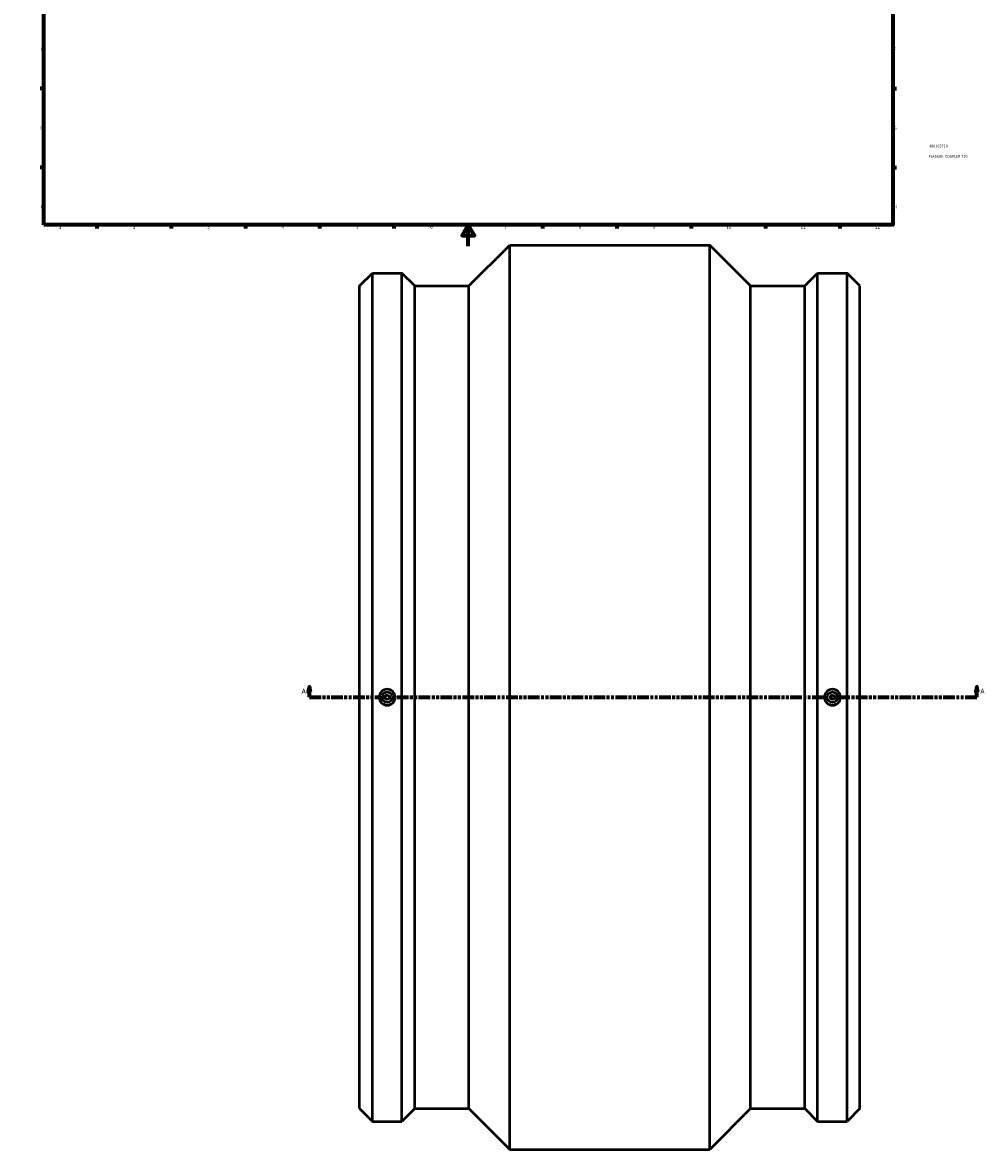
# Model space of a CAD drawing. Header units: millimetres. Extents: x -800 to 1897, y -2124 to 2546.
# Tile 3 of 5: x 0 to 908, y -852 to 211. Entities that reach past the tile are written whole.
import ezdxf

# ---------------------------------------------------------------- set-up
doc = ezdxf.new("R2010")
doc.units = ezdxf.units.MM
doc.linetypes.add('DOUBLE_DASH_CHAIN', pattern=[1.2403, 0.6614, -0.0827, 0.1654, -0.0827, 0.1654, -0.0827])
for name, color, linetype, lineweight in [('Border (ANSI)', 7, 'Continuous', 70), ('Section Line (ANSI)', 7, 'DOUBLE_DASH_CHAIN', 70), ('Title (ISO)', 7, 'Continuous', 50), ('Visible (ANSI)', 7, 'Continuous', 50)]:
    doc.layers.add(name, color=color, linetype=linetype, lineweight=lineweight)
doc.styles.add('Label Text (ANSI)', font='tahoma.ttf')
doc.styles.add('Note Text (ANSI)', font='tahoma.ttf')
doc.styles.add('Note Text (ISO)', font='tahoma.ttf')

# ---------------------------------------------------------------- blocks, each defined once
blk = doc.blocks.new('Borders Default Border')
at = {"layer": 'Border (ANSI)'}
for p, q in [((70.1, 574), (70.1, 577.4)), ((140.2, 574), (140.2, 577.4)), ((210.2, 574), (210.2, 577.4)), ((280.3, 574), (280.3, 577.4)), ((350.4, 574), (350.4, 577.4)), ((490.6, 574), (490.6, 577.4)), ((560.7, 574), (560.7, 577.4)), ((630.8, 574), (630.8, 577.4)), ((700.8, 574), (700.8, 577.4)), ((770.9, 574), (770.9, 577.4)), ((20, 519.7), (16.6, 519.7)), ((821, 519.7), (824.4, 519.7)), ((20, 445.5), (16.6, 445.5)), ((821, 445.5), (824.4, 445.5)), ((20, 371.2), (16.6, 371.2)), ((821, 371.2), (824.4, 371.2)), ((20, 222.7), (16.6, 222.7)), ((821, 222.7), (824.4, 222.7)), ((20, 148.5), (16.6, 148.5)), ((821, 148.5), (824.4, 148.5)), ((20, 74.3), (16.6, 74.3)), ((821, 74.3), (824.4, 74.3)), ((70.1, 20), (70.1, 16.6)), ((140.2, 20), (140.2, 16.6)), ((210.2, 20), (210.2, 16.6)), ((280.3, 20), (280.3, 16.6)), ((350.4, 20), (350.4, 16.6)), ((490.6, 20), (490.6, 16.6)), ((560.7, 20), (560.7, 16.6)), ((630.8, 20), (630.8, 16.6)), ((700.8, 20), (700.8, 16.6)), ((770.9, 20), (770.9, 16.6))]:
    blk.add_line(p, q, dxfattribs=at)
at = {"layer": 'Border (ANSI)', "flags": 128}
for points in [[(420.5, 594), (420.5, 574), (414.7, 584), (426.3, 584), (420.5, 574)], [(20, 20), (20, 574), (821, 574), (821, 20), (20, 20)], [(0, 297), (20, 297), (10, 302.8), (10, 291.2), (20, 297)], [(841, 297), (821, 297), (831, 302.8), (831, 291.2), (821, 297)], [(420.5, 0), (420.5, 20), (414.7, 10), (426.3, 10), (420.5, 20)]]:
    blk.add_lwpolyline(points, dxfattribs=at)
at = {"layer": 'Border (ANSI)', "color": 230, "true_color": 0xff0080, "char_height": 3.05, "attachment_point": 7, "style": 'Note Text (ANSI)'}
for s, insert in [('1', (34.4, 574.4)), ('2', (104.2, 574.4)), ('3', (174.3, 574.3)), ('4', (244.2, 574.4)), ('5', (314.5, 574.3)), ('6', (384.5, 574.3)), ('7', (454.6, 574.4)), ('8', (524.6, 574.3)), ('9', (594.7, 574.3)), ('10', (664, 574.3)), ('11', (734, 574.4)), ('12', (804.1, 574.4)), ('A', (16.8, 555.4)), ('A', (821.6, 555.4)), ('B', (17.1, 481.1)), ('B', (822, 481.1)), ('C', (17, 406.8)), ('C', (821.8, 406.8)), ('D', (17, 332.6)), ('D', (821.8, 332.6)), ('E', (17.2, 258.4)), ('E', (822.1, 258.4)), ('F', (17.3, 184.1)), ('F', (822.1, 184.1)), ('G', (16.8, 109.8)), ('G', (821.7, 109.8)), ('H', (17, 35.6)), ('H', (821.8, 35.6)), ('1', (34.4, 16.6)), ('2', (104.2, 16.6)), ('3', (174.3, 16.5)), ('4', (244.2, 16.6)), ('5', (314.5, 16.5)), ('6', (384.5, 16.5)), ('7', (454.6, 16.6)), ('8', (524.6, 16.5)), ('9', (594.7, 16.5)), ('10', (664, 16.5)), ('11', (734, 16.6)), ('12', (804.1, 16.6))]:
    blk.add_mtext(s, dxfattribs=dict(at, insert=insert))
blk = doc.blocks.new('Title Blocks ISO')
at = {"layer": 'Title (ISO)', "color": 232, "true_color": 0xca0064, "style": 'Note Text (ISO)'}
for tag, p in [('PART_NUMBER_001', (34.2, 73.1)), ('DESCRIPTION_001', (33.8, 63.4))]:
    blk.add_attdef(tag, p, '', height=2.5, dxfattribs=at)
blk = doc.blocks.new('2dTransSection0')
at = {"layer": 'Section Line (ANSI)', "linetype": 'Continuous'}
for p, q in [((270.6, -415.5), (269.6, -420.5)), ((269.6, -420.5), (271.6, -420.5)), ((270.6, -420.5), (270.6, -415.5)), ((271.6, -420.5), (270.6, -415.5)), ((270.6, -425.5), (270.6, -420.5)), ((900.3, -415.5), (899.3, -420.5)), ((899.3, -420.5), (901.3, -420.5)), ((900.3, -420.5), (900.3, -415.5)), ((901.3, -420.5), (900.3, -415.5)), ((900.3, -425.5), (900.3, -420.5)), ((270.6, -425.5), (281.6, -425.5)), ((889.2, -425.5), (900.3, -425.5))]:
    blk.add_line(p, q, dxfattribs=at)
at = {"layer": 'Section Line (ANSI)', "linetype": 'DOUBLE_DASH_CHAIN', "ltscale": 16.626007}
blk.add_line((270.6, -425.5), (900.3, -425.5), dxfattribs=at)
at = {"layer": 'Section Line (ANSI)', "linetype": 'Continuous', "flags": 128}
for points in [[(271.6, -420.5), (270.6, -415.5), (269.6, -420.5), (271.6, -420.5)], [(901.3, -420.5), (900.3, -415.5), (899.3, -420.5), (901.3, -420.5)]]:
    blk.add_lwpolyline(points, dxfattribs=at)
at = {"layer": 'Section Line (ANSI)'}
for points in [[(271.6, -420.5), (270.6, -415.5), (269.6, -420.5), (271.6, -420.5)], [(901.3, -420.5), (900.3, -415.5), (899.3, -420.5), (901.3, -420.5)]]:
    blk.add_solid(points, dxfattribs=at)
at = {"layer": 'Section Line (ANSI)', "char_height": 4.57, "attachment_point": 7, "style": 'Label Text (ANSI)'}
for insert in [(263.3, -422), (903.7, -422)]:
    blk.add_mtext('A', dxfattribs=dict(at, insert=insert))

msp = doc.modelspace()

# ---------------------------------------------------------------- linework, layer by layer
at = {"layer": 'Visible (ANSI)'}
for p, q in [((421.131, -37.471), (459.631, 1.029)), ((459.631, -851.971), (459.631, 1.029)), ((459.631, 1.029), (648.431, 1.029)), ((648.431, -851.971), (648.431, 1.029)), ((686.931, -37.471), (648.431, 1.029)), ((318.031, -37.471), (330.031, -25.471)), ((330.031, -825.471), (330.031, -25.471)), ((330.031, -25.471), (357.951, -25.471)), ((357.951, -825.471), (357.951, -25.471)), ((369.951, -37.471), (357.951, -25.471)), ((738.111, -37.471), (750.111, -25.471)), ((750.111, -825.471), (750.111, -25.471)), ((750.111, -25.471), (778.031, -25.471)), ((778.031, -825.471), (778.031, -25.471)), ((790.031, -37.471), (778.031, -25.471)), ((318.031, -813.471), (318.031, -37.471)), ((369.951, -813.471), (369.951, -37.471)), ((369.951, -37.471), (421.131, -37.471)), ((421.131, -813.471), (421.131, -37.471)), ((686.931, -813.471), (686.931, -37.471)), ((686.931, -37.471), (738.111, -37.471)), ((738.111, -813.471), (738.111, -37.471)), ((790.031, -813.471), (790.031, -37.471)), ((318.031, -813.471), (330.031, -825.471)), ((369.951, -813.471), (357.951, -825.471)), ((369.951, -813.471), (421.131, -813.471)), ((421.131, -813.471), (459.631, -851.971)), ((686.931, -813.471), (648.431, -851.971)), ((686.931, -813.471), (738.111, -813.471)), ((738.111, -813.471), (750.111, -825.471)), ((790.031, -813.471), (778.031, -825.471)), ((330.031, -825.471), (357.951, -825.471)), ((750.111, -825.471), (778.031, -825.471)), ((459.631, -851.971), (648.431, -851.971))]:
    msp.add_line(p, q, dxfattribs=at)
for centre, radius in [((343.991, -425.471), 5), ((343.991, -425.471), 2), ((764.071, -425.471), 5), ((764.071, -425.471), 2)]:
    msp.add_circle(centre, radius, dxfattribs=at)
for centre, start, end in [((343.991, -425.471), 0, 180), ((764.071, -425.471), 0, 180), ((343.991, -425.471), 180, 0), ((764.071, -425.471), 180, 0)]:
    msp.add_arc(centre, 7.5, start, end, dxfattribs=at)

# ---------------------------------------------------------------- block references
msp.add_blockref('Borders Default Border', (0, 0))
msp.add_blockref('Title Blocks ISO', (821, 20)).add_auto_attribs({'PART_NUMBER_001': '490103710', 'DESCRIPTION_001': 'PLASSON COUPLER 710'})
at = {"layer": 'Section Line (ANSI)'}
msp.add_blockref('2dTransSection0', (0, 0), dxfattribs=at)

doc.saveas('drawing.dxf')
